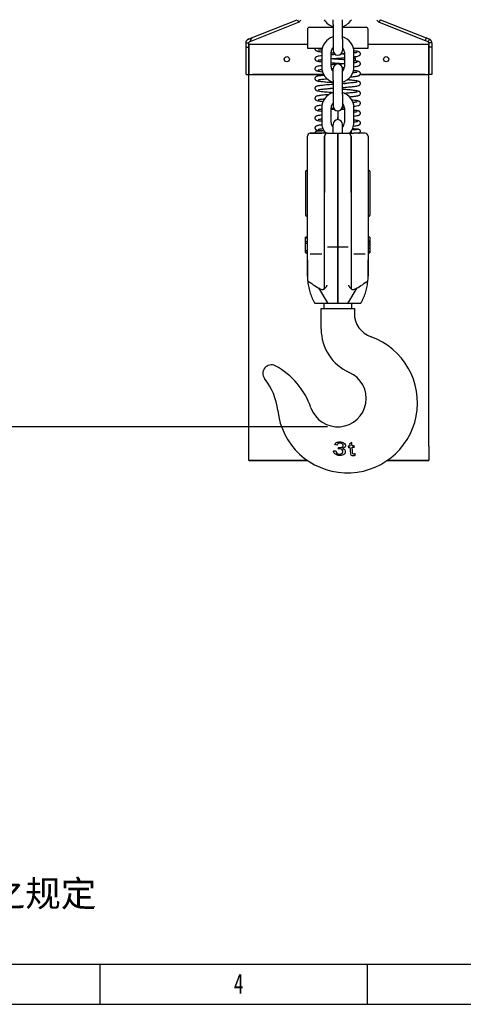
# Model space of a CAD drawing. Header units: millimetres. Extents: x -787 to 1725, y -537 to 1239.
# Tile 8 of 10: x 469 to 937, y -537 to 503. Entities that reach past the tile are written whole.
import ezdxf

# ---------------------------------------------------------------- set-up
doc = ezdxf.new("R2010")
doc.units = ezdxf.units.MM
doc.styles.add('样式 1', font='SimSun.ttf', dxfattribs={"width": 0.7, "height": 2.5})
doc.dimstyles.get("Standard").update_dxf_attribs({"dimtxt": 33, "dimasz": 11, "dimexe": 11, "dimexo": 11, "dimgap": 11, "dimtad": 0, "dimtih": 1, "dimtoh": 1, "dimdsep": 46, "dimtxsty": 'Standard', "dimcen": 0.09, "dimadec": 0, "dimazin": 0, "dimtfac": 1, "dimtofl": 0, "dimtmove": 0, "dimatfit": 3, "dimfxl": 0, "dimtolj": 1, "dimtzin": 0, "dimarcsym": 0})

# ---------------------------------------------------------------- blocks, each defined once
blk = doc.blocks.new('图框')
at = {"lineweight": -3}
for p, q in [((38.17, 38.17), (2229.15, 38.17)), ((1210, 38.17), (1210, 0)), ((1464.79, 38.17), (1464.79, 0)), ((0, 0), (2267.32, 0))]:
    blk.add_line(p, q, dxfattribs=at)
at = {"lineweight": -3, "insert": (360.38, 118.02), "char_height": 24.838, "width": 962.7379, "attachment_point": 1}
blk.add_mtext('{\\fSimSun|b0|i0|c134|p2;1.制造、安装、检验使用等应符合JB/T 5317-2016之规定}', dxfattribs=at)
at = {"lineweight": -3, "insert": (1337.69, 29.16), "char_height": 19.0852, "width": 9.3249, "attachment_point": 1, "style": '样式 1'}
blk.add_mtext('{\\fSimSun|b0|i0|c134|p2;4}', dxfattribs=at)
blk = doc.blocks.new('*D3')
at = {"color": 0, "lineweight": -2}
for p, q in [((83.6, 751.9), (434.5, 751.9)), ((423.5, 740.9), (423.5, 439.8)), ((423.5, 83.8), (423.5, 384.8)), ((793.5, 72.8), (412.5, 72.8))]:
    blk.add_line(p, q, dxfattribs=at)
at = {"color": 0, "lineweight": 18}
for points in [[(421.7, 740.9), (425.4, 740.9), (423.5, 751.9)], [(421.7, 83.8), (425.4, 83.8), (423.5, 72.8)]]:
    blk.add_solid(points, dxfattribs=at)
at = {"layer": 'Defpoints', "color": 0, "lineweight": 18}
for p in [(72.6, 751.9), (423.5, 72.8), (804.5, 72.8)]:
    blk.add_point(p, dxfattribs=at)
at = {"color": 0, "lineweight": 18, "insert": (423.5, 412.3), "char_height": 33, "attachment_point": 5}
blk.add_mtext('\\A1;680', dxfattribs=at)

msp = doc.modelspace()

# ---------------------------------------------------------------- linework, layer by layer
for p, q in [((711.965, 479.689), (762.943, 500.187)), ((713.569, 483.567), (761.558, 502.858)), ((762.043, 502.858), (762.943, 500.187)), ((763.159, 500.273), (762.943, 500.187)), ((799.516, 497.858), (799.516, 502.858)), ((809.516, 497.858), (809.516, 502.858)), ((848.228, 500.246), (848.174, 500.268)), ((849.278, 502.858), (848.228, 500.246)), ((848.228, 500.246), (896.645, 480.783)), ((849.774, 502.858), (897.764, 483.567)), ((772.516, 492.858), (772.516, 472.858)), ((774.516, 494.858), (799.518, 494.858)), ((799.516, 497.858), (799.516, 482.458)), ((809.516, 482.458), (809.516, 497.858)), ((809.517, 494.858), (834.516, 494.858)), ((836.516, 472.858), (836.516, 492.858)), ((799.516, 482.458), (799.516, 470.458)), ((809.516, 482.458), (809.516, 470.458)), ((897.764, 483.567), (896.645, 480.783)), ((901.158, 482.202), (900.039, 479.419)), ((707.666, 473.918), (707.666, 478.491)), ((707.666, 478.491), (710.666, 478.491)), ((707.666, 473.918), (710.666, 473.918)), ((707.666, 445.108), (707.666, 473.918)), ((710.666, 477.108), (710.666, 478.491)), ((710.666, 477.108), (710.666, 445.108)), ((710.666, 477.108), (714.666, 477.108)), ((710.666, 445.108), (710.666, 477.108)), ((714.666, 477.108), (772.517, 477.108)), ((772.516, 472.858), (788.097, 472.858)), ((787.516, 468.458), (787.516, 453.058)), ((797.516, 453.058), (797.516, 468.458)), ((799.073, 472.858), (799.517, 472.858)), ((809.519, 472.858), (809.962, 472.858)), ((811.516, 468.458), (811.516, 453.058)), ((820.938, 472.858), (836.516, 472.858)), ((821.516, 453.058), (821.516, 468.458)), ((836.515, 477.108), (896.666, 477.108)), ((896.666, 477.108), (900.666, 477.108)), ((900.666, 478.491), (900.666, 477.108)), ((903.666, 478.491), (900.666, 478.491)), ((900.666, 445.108), (900.666, 477.108)), ((900.666, 477.108), (900.666, 445.108)), ((903.666, 473.918), (900.666, 473.918)), ((903.666, 478.491), (903.666, 473.918)), ((903.666, 473.918), (903.666, 445.108)), ((799.516, 439.058), (799.516, 451.058)), ((809.516, 439.058), (809.516, 451.058)), ((707.666, 445.108), (710.666, 445.108)), ((710.666, 445.108), (789.492, 445.108)), ((710.666, 52.108), (710.666, 445.108)), ((789.491, 445.108), (714.666, 445.108)), ((799.516, 439.058), (799.516, 423.658)), ((809.516, 423.658), (809.516, 439.058)), ((896.666, 445.108), (828.226, 445.108)), ((828.226, 445.108), (900.666, 445.108)), ((903.666, 445.108), (900.666, 445.108)), ((900.666, 52.108), (900.666, 445.108)), ((799.516, 423.658), (799.516, 411.658)), ((809.516, 423.658), (809.516, 411.658)), ((787.516, 409.658), (787.516, 394.258)), ((797.516, 394.258), (797.516, 409.658)), ((801.266, 407.858), (797.516, 407.858)), ((804.516, 406.658), (804.516, 399.409)), ((804.516, 406.658), (804.516, 399.409)), ((811.516, 407.858), (807.766, 407.858)), ((811.516, 409.658), (811.516, 394.258)), ((821.516, 394.258), (821.516, 409.658)), ((804.516, 399.409), (804.516, 397.258)), ((804.516, 397.258), (804.516, 399.409)), ((799.516, 382.859), (799.516, 392.258)), ((809.516, 382.895), (809.516, 392.258)), ((772.516, 315.876), (772.516, 379.858)), ((772.516, 315.876), (772.516, 379.858)), ((787.516, 382.858), (775.516, 382.858)), ((775.516, 382.858), (787.516, 382.858)), ((793.516, 382.858), (787.516, 382.858)), ((790.516, 382.858), (790.516, 384.614)), ((790.516, 379.858), (790.516, 320.152)), ((790.516, 320.152), (790.516, 379.858)), ((793.516, 382.858), (804.516, 382.858)), ((793.516, 382.858), (804.516, 382.858)), ((804.516, 382.858), (815.516, 382.858)), ((804.516, 382.858), (804.516, 379.858)), ((804.516, 379.858), (804.516, 382.858)), ((804.516, 382.858), (815.516, 382.858)), ((804.516, 379.858), (804.516, 320.152)), ((804.516, 320.152), (804.516, 379.858)), ((815.516, 382.858), (821.516, 382.858)), ((818.516, 384.614), (818.516, 382.858)), ((818.516, 320.152), (818.516, 379.858)), ((818.516, 379.858), (818.516, 320.152)), ((833.516, 382.858), (821.516, 382.858)), ((833.516, 382.858), (821.516, 382.858)), ((836.516, 379.858), (836.516, 315.876)), ((836.516, 379.858), (836.516, 315.876)), ((770.516, 342.358), (770.516, 319.358)), ((838.516, 342.358), (838.516, 296.358)), ((770.516, 319.358), (770.516, 296.358)), ((772.516, 274.589), (772.516, 315.876)), ((790.516, 273.276), (790.516, 320.152)), ((804.516, 320.152), (804.516, 271.238)), ((804.516, 271.238), (804.516, 320.152)), ((818.516, 320.152), (818.516, 273.276)), ((836.516, 315.876), (836.516, 274.589)), ((772.516, 272.924), (770.516, 272.924)), ((770.516, 272.498), (772.516, 272.498)), ((772.516, 257.488), (772.516, 274.589)), ((790.516, 264.182), (790.516, 273.276)), ((804.516, 271.238), (804.516, 265.554)), ((804.516, 265.554), (804.516, 271.238)), ((818.516, 273.276), (818.516, 264.182)), ((836.516, 274.589), (836.516, 257.488)), ((838.516, 272.924), (836.516, 272.924)), ((770.516, 268.45), (772.516, 268.45)), ((770.516, 266.919), (772.516, 266.919)), ((790.516, 255.11), (790.516, 264.182)), ((793.516, 262.926), (804.516, 262.926)), ((804.516, 265.554), (804.516, 253.524)), ((804.516, 253.524), (804.516, 265.554)), ((804.516, 262.926), (815.516, 262.926)), ((818.516, 264.182), (818.516, 255.11)), ((838.516, 268.777), (836.516, 268.777)), ((838.516, 268.425), (836.516, 268.425)), ((838.516, 266.788), (836.516, 266.788)), ((838.516, 266.158), (836.516, 266.158)), ((838.516, 264.43), (836.516, 264.43)), ((838.516, 261.344), (836.516, 261.344)), ((838.516, 261.082), (836.516, 261.082)), ((770.516, 259.064), (772.516, 259.064)), ((770.516, 258.68), (772.516, 258.68)), ((770.516, 258.614), (772.516, 258.614)), ((770.516, 256.879), (772.516, 256.879)), ((770.516, 256.707), (772.516, 256.707)), ((770.516, 256.576), (772.516, 256.576)), ((772.516, 249.16), (772.516, 257.488)), ((775.516, 255.318), (787.516, 255.318)), ((790.516, 226.19), (790.516, 255.11)), ((790.516, 220.531), (790.516, 255.105)), ((804.516, 253.524), (804.516, 203.713)), ((804.516, 203.713), (804.516, 253.524)), ((818.516, 255.11), (818.516, 226.19)), ((818.516, 255.105), (818.516, 220.517)), ((821.516, 255.318), (833.516, 255.318)), ((838.516, 257.828), (836.516, 257.828)), ((836.516, 257.488), (836.516, 249.16)), ((836.516, 256.576), (838.516, 256.576)), ((772.516, 249.16), (772.516, 231.705)), ((772.516, 231.705), (772.516, 249.16)), ((790.516, 228.37), (790.516, 249.16)), ((818.516, 249.16), (818.516, 228.37)), ((836.516, 231.705), (836.516, 249.16)), ((836.516, 249.16), (836.516, 231.705)), ((784.066, 219.535), (793.949, 202.858)), ((815.084, 202.858), (824.966, 219.535)), ((780.516, 202.858), (780.34, 203.156)), ((780.516, 202.858), (780.34, 203.156)), ((786.548, 202.858), (780.516, 202.858)), ((787.28, 202.858), (786.548, 202.858)), ((787.016, 197.758), (822.016, 197.758)), ((787.016, 175.859), (787.016, 197.758)), ((804.516, 202.858), (787.28, 202.858)), ((789.666, 202.858), (789.666, 197.758)), ((804.516, 203.713), (804.516, 202.858)), ((804.516, 202.858), (804.516, 203.713)), ((821.752, 202.858), (804.516, 202.858)), ((819.366, 197.758), (819.366, 202.858)), ((822.485, 202.858), (821.752, 202.858)), ((822.016, 197.758), (822.016, 192.686)), ((828.516, 202.858), (822.485, 202.858)), ((828.693, 203.156), (828.516, 202.858)), ((828.693, 203.156), (828.516, 202.858)), ((710.666, 37.108), (710.666, 52.108)), ((900.666, 52.108), (900.666, 37.108)), ((710.666, 37.108), (772.701, 37.108)), ((772.701, 37.108), (710.666, 37.108)), ((856.628, 37.108), (900.666, 37.108)), ((900.666, 37.108), (856.628, 37.108))]:
    msp.add_line(p, q)
for centre in [(750.666, 461.108), (855.666, 461.108)]:
    msp.add_circle(centre, 2.75)
for centre, radius, start, end in [((761.666, 503.984), 4, 291.904816, 343.64332), ((804.516, 511.858), 17, 211.966876, 252.897188), ((804.516, 511.858), 17, 287.102812, 328.033124), ((849.666, 503.979), 4, 196.277024, 248.100255), ((774.516, 492.858), 2, 90, 180), ((834.516, 492.858), 2, 0, 90), ((804.516, 468.458), 17, 107.102812, 180), ((804.516, 468.458), 17, 360, 72.897188), ((804.516, 468.458), 7, 135.582184, 180), ((804.516, 470.458), 5, 180, 270), ((804.516, 470.458), 5, 270, 0), ((804.516, 468.458), 7, 360, 44.417816), ((820.666, 461.108), 2.75, 319.623743, 70.273124), ((804.516, 453.058), 17, 180, 252.897188), ((804.516, 453.058), 7, 180, 224.417816), ((804.516, 451.058), 5, 90, 180), ((804.516, 451.058), 5, 0, 90), ((804.516, 453.058), 7, 315.582184, 0), ((804.516, 453.058), 17, 287.102812, 0), ((804.516, 409.658), 17, 107.102812, 180), ((804.516, 409.658), 17, 360, 72.897188), ((804.516, 409.658), 7, 135.582184, 180), ((804.516, 411.658), 5, 180, 270), ((804.516, 411.658), 5, 270, 0), ((804.516, 409.658), 7, 360, 44.417816), ((804.516, 392.258), 5, 90, 180), ((804.516, 392.258), 5, 0, 90), ((804.516, 394.258), 17, 180, 222.727498), ((804.516, 394.258), 7, 180, 224.417816), ((804.516, 394.258), 7, 316.473747, 0), ((804.516, 394.258), 17, 317.542499, 0), ((775.516, 379.858), 3, 90, 180), ((793.516, 379.858), 3, 90, 180), ((815.516, 379.858), 3, 0, 90), ((833.516, 379.858), 3, 0, 90), ((771.516, 342.358), 1, 90, 180), ((771.516, 344.358), 1, 270, 0), ((837.516, 344.358), 1, 180, 270), ((837.516, 342.358), 1, 0, 90), ((771.516, 296.358), 1, 180, 270), ((771.516, 294.358), 1, 0, 90), ((837.516, 294.358), 1, 90, 180), ((837.516, 296.358), 1, 270, 0), ((848.516, 192.686), 26.5, 180, 250.316614), ((814.666, 98.059), 74, 186.366375, 70.316614), ((837.016, 175.859), 50, 180, 246.030518), ((734.311, 129.267), 8.894, 61.737039, 217.951002), ((700.685, 66.719), 79.908, 19.141615, 61.737039), ((804.516, 102.758), 30, 199.141615, 66.030518), ((674.201, 82.387), 67.336, 6.366375, 37.951002)]:
    msp.add_arc(centre, radius, start, end)
for centre, major_axis, ratio, start_param, end_param in [((775.516, 222.675), (2.716, -3.342), 0.38104272, 2.75941544, 3.12882068), ((774.805, 268.656), (-30.219, 50.995), 0.47235962, 2.26218466, 2.57894052), ((787.516, 220.516), (0, 4.816), 0.62294708, 4.28092579, 4.71548064), ((821.516, 220.516), (0, 4.816), 0.62294708, 1.57062139, 2.00225944), ((834.228, 268.656), (-30.219, -50.995), 0.47235962, 0.56265214, 0.879408), ((833.516, 222.675), (2.716, 3.342), 0.38104272, 0.01277197, 0.38217721)]:
    msp.add_ellipse(centre, major_axis=major_axis, ratio=ratio, start_param=start_param, end_param=end_param)
for points, knots in [([(707.666, 478.491), (707.666, 478.593), (707.67, 478.695), (707.682, 478.848), (707.687, 478.898), (707.698, 479), (707.705, 479.051), (707.745, 479.305), (707.791, 479.505), (707.87, 479.752), (707.887, 479.801), (707.922, 479.899), (707.941, 479.948), (708, 480.093), (708.043, 480.188), (708.113, 480.329), (708.138, 480.376), (708.189, 480.468), (708.215, 480.514), (708.297, 480.65), (708.356, 480.738), (708.418, 480.824)], [0, 0, 0, 0, 0.125, 0.125, 0.1875, 0.1875, 0.25, 0.25, 0.5, 0.5, 0.5625, 0.5625, 0.625, 0.625, 0.75, 0.75, 0.8125, 0.8125, 0.875, 0.875, 1, 1, 1, 1]), ([(710.174, 482.202), (710.088, 482.168), (710.004, 482.13), (709.878, 482.069), (709.837, 482.048), (709.755, 482.005), (709.632, 481.937), (709.514, 481.863), (709.397, 481.785), (709.359, 481.758), (709.283, 481.703), (709.245, 481.675), (709.059, 481.53), (708.918, 481.403), (708.753, 481.232), (708.72, 481.197), (708.656, 481.125), (708.562, 481.017), (708.474, 480.903), (708.418, 480.824)], [0, 0, 0, 0, 0.125, 0.125, 0.1875, 0.1875, 0.25, 0.375, 0.375, 0.4375, 0.4375, 0.5, 0.5, 0.75, 0.75, 0.8125, 0.8125, 0.875, 1, 1, 1, 1]), ([(710.174, 482.202), (710.245, 482.23), (710.315, 482.259), (710.455, 482.315), (710.666, 482.4), (710.878, 482.485), (711.301, 482.655), (711.583, 482.768), (712.432, 483.11), (712.999, 483.338), (713.569, 483.567)], [0, 0, 0, 0, 0.0625, 0.0625, 0.125, 0.25, 0.25, 0.5, 0.5, 1, 1, 1, 1]), ([(710.666, 478.491), (710.666, 478.514), (710.667, 478.538), (710.67, 478.585), (710.673, 478.609), (710.683, 478.68), (710.693, 478.728), (710.723, 478.825), (710.741, 478.875), (710.777, 478.949), (710.791, 478.974), (710.82, 479.024), (710.836, 479.049), (710.854, 479.074)], [0, 0, 0, 0, 0.125, 0.125, 0.25, 0.25, 0.5, 0.5, 0.75, 0.75, 0.875, 0.875, 1, 1, 1, 1]), ([(711.293, 479.418), (711.254, 479.403), (711.215, 479.384), (711.158, 479.352), (711.139, 479.341), (711.101, 479.316), (711.083, 479.303), (711.027, 479.261), (710.991, 479.23), (710.938, 479.176), (710.921, 479.157), (710.887, 479.118), (710.87, 479.096), (710.854, 479.074)], [0, 0, 0, 0, 0.25, 0.25, 0.375, 0.375, 0.5, 0.5, 0.75, 0.75, 0.875, 0.875, 1, 1, 1, 1]), ([(711.965, 479.689), (711.85, 479.642), (711.736, 479.597), (711.568, 479.529), (711.513, 479.507), (711.43, 479.474), (711.403, 479.462), (711.348, 479.44), (711.321, 479.429), (711.293, 479.418)], [0, 0, 0, 0, 0.5, 0.5, 0.75, 0.75, 0.875, 0.875, 1, 1, 1, 1]), ([(713.569, 483.567), (713.483, 483.414), (713.399, 483.26), (713.237, 482.95), (713.158, 482.793), (712.929, 482.32), (712.785, 482), (712.585, 481.514), (712.52, 481.351), (712.396, 481.023), (712.337, 480.858), (712.223, 480.527), (712.168, 480.36), (712.063, 480.026), (712.013, 479.857), (711.965, 479.689)], [0, 0, 0, 0, 0.125, 0.125, 0.25, 0.25, 0.5, 0.5, 0.625, 0.625, 0.75, 0.75, 0.875, 0.875, 1, 1, 1, 1]), ([(900.039, 479.419), (899.758, 479.532), (899.477, 479.645), (898.913, 479.871), (898.63, 479.985), (897.782, 480.326), (897.214, 480.554), (896.645, 480.783)], [0, 0, 0, 0, 0.25, 0.25, 0.5, 0.5, 1, 1, 1, 1]), ([(901.158, 482.202), (900.877, 482.315), (900.596, 482.428), (900.032, 482.655), (899.749, 482.768), (898.901, 483.11), (898.333, 483.338), (897.764, 483.567)], [0, 0, 0, 0, 0.25, 0.25, 0.5, 0.5, 1, 1, 1, 1]), ([(900.666, 478.491), (900.666, 478.532), (900.664, 478.575), (900.652, 478.666), (900.642, 478.714), (900.615, 478.811), (900.597, 478.86), (900.569, 478.921), (900.563, 478.933), (900.551, 478.957), (900.545, 478.969), (900.525, 479.004), (900.51, 479.027), (900.465, 479.095), (900.431, 479.137), (900.358, 479.214), (900.32, 479.249), (900.26, 479.296), (900.239, 479.31), (900.199, 479.337), (900.178, 479.35), (900.117, 479.384), (900.077, 479.403), (900.039, 479.419)], [0, 0, 0, 0, 0.125, 0.125, 0.25, 0.25, 0.375, 0.375, 0.40625, 0.40625, 0.4375, 0.4375, 0.5, 0.5, 0.625, 0.625, 0.75, 0.75, 0.8125, 0.8125, 0.875, 0.875, 1, 1, 1, 1]), ([(903.666, 478.491), (903.666, 478.587), (903.663, 478.683), (903.649, 478.877), (903.638, 478.973), (903.596, 479.263), (903.553, 479.455), (903.481, 479.694), (903.466, 479.742), (903.441, 479.813), (903.433, 479.837), (903.416, 479.884), (903.372, 480.002), (903.322, 480.117), (903.194, 480.387), (903.095, 480.561), (902.926, 480.811), (902.867, 480.892), (902.773, 481.011), (902.741, 481.05), (902.675, 481.127), (902.642, 481.164), (902.472, 481.349), (902.326, 481.484), (902.095, 481.671), (902.016, 481.73), (901.893, 481.814), (901.852, 481.841), (901.768, 481.894), (901.726, 481.92), (901.598, 481.995), (901.511, 482.041), (901.336, 482.127), (901.247, 482.166), (901.158, 482.202)], [0, 0, 0, 0, 0.0625, 0.0625, 0.125, 0.125, 0.25, 0.25, 0.28125, 0.28125, 0.296875, 0.296875, 0.3125, 0.375, 0.375, 0.5, 0.5, 0.5625, 0.5625, 0.59375, 0.59375, 0.625, 0.625, 0.75, 0.75, 0.8125, 0.8125, 0.84375, 0.84375, 0.875, 0.875, 0.9375, 0.9375, 1, 1, 1, 1]), ([(780.579, 472.862), (780.57, 472.842), (780.467, 472.587), (780.361, 472.032), (780.504, 471.304), (780.782, 470.785), (781.219, 470.363), (781.946, 469.957), (782.944, 469.599), (784.093, 469.336), (785.553, 469.1), (786.733, 468.947), (787.51, 468.856)], [0, 0, 0, 0, 0.00543058, 0.06609318, 0.11246458, 0.17769929, 0.29842129, 0.42747432, 0.54198894, 0.6874892, 0.80855435, 1, 1, 1, 1]), ([(784.037, 470.838), (784.055, 470.821), (784.166, 470.817), (784.577, 470.871), (785.331, 470.965), (786.43, 471.094), (787.377, 471.197), (787.889, 471.25)], [0, 0, 0, 0, 0.13150577, 0.32494258, 0.53964756, 0.77254863, 1, 1, 1, 1]), ([(798.811, 472.203), (798.888, 472.21), (799.117, 472.227), (799.347, 472.245), (799.499, 472.257)], [0, 0, 0, 0, 0.34032494, 1, 1, 1, 1]), ([(821.596, 463.678), (821.702, 463.691), (822.39, 463.775), (823.999, 463.992), (825.807, 464.326), (826.964, 464.67), (827.717, 465.197), (828.072, 465.642), (828.308, 466.086), (828.448, 466.816), (828.292, 467.614), (827.73, 468.476), (826.997, 468.881), (825.863, 469.273), (824.107, 469.598), (822.41, 469.832), (821.569, 469.934), (821.318, 469.963)], [0, 0, 0, 0, 0.01438389, 0.09376726, 0.23781939, 0.36110453, 0.41476846, 0.44019004, 0.46560948, 0.49603884, 0.52383362, 0.55987516, 0.63487338, 0.74536658, 0.88577009, 0.96682786, 1, 1, 1, 1]), ([(824.974, 468.199), (824.968, 468.204), (824.915, 468.208), (824.434, 468.096), (823.257, 467.894), (822.005, 467.734), (821.516, 467.676)], [0, 0, 0, 0, 0.07247402, 0.27648898, 0.74207097, 1, 1, 1, 1]), ([(787.492, 464.744), (787.035, 464.69), (785.555, 464.506), (783.647, 464.21), (782.216, 463.837), (781.402, 463.47), (780.833, 462.903), (780.515, 462.34), (780.367, 461.665), (780.462, 460.986), (780.748, 460.353), (781.23, 459.846), (781.702, 459.566), (782.075, 459.402), (782.724, 459.187), (783.825, 458.94), (785.398, 458.683), (786.768, 458.506), (787.479, 458.423), (787.516, 458.418)], [0, 0, 0, 0, 0.05998001, 0.20406959, 0.32362309, 0.40858997, 0.4425627, 0.46547109, 0.49423454, 0.52307674, 0.54853909, 0.59137357, 0.62508069, 0.65941165, 0.72230299, 0.80468576, 0.90636061, 0.99522321, 1, 1, 1, 1]), ([(783.763, 460.152), (783.764, 460.15), (783.779, 460.138), (783.935, 460.174), (784.672, 460.334), (785.917, 460.53), (787.136, 460.682), (787.48, 460.723)], [0, 0, 0, 0, 0.02574469, 0.18911309, 0.38380776, 0.83588211, 1, 1, 1, 1]), ([(797.492, 461.654), (797.65, 461.666), (798.901, 461.766), (801.368, 461.957), (804.946, 462.227), (808.381, 462.487), (810.55, 462.656), (811.52, 462.733)], [0, 0, 0, 0, 0.0350012, 0.27719935, 0.53091295, 0.78570703, 1, 1, 1, 1]), ([(802.315, 466.039), (802.143, 466.026), (800.819, 465.925), (799.202, 465.801), (797.792, 465.69), (797.495, 465.667)], [0, 0, 0, 0, 0.10516055, 0.81011793, 1, 1, 1, 1]), ([(811.524, 460.428), (811.514, 460.428), (810.54, 460.506), (808.497, 460.665), (805.275, 460.909), (801.851, 461.167), (799.243, 461.367), (797.799, 461.48), (797.501, 461.504)], [0, 0, 0, 0, 0.00227321, 0.21526278, 0.44154273, 0.68100141, 0.93352333, 1, 1, 1, 1]), ([(797.677, 467.924), (798.384, 467.868), (799.311, 467.796), (800.25, 467.723), (800.462, 467.707)], [0, 0, 0, 0, 0.77457381, 1, 1, 1, 1]), ([(811.519, 466.744), (810.687, 466.678), (809.286, 466.568), (807.852, 466.458), (807.285, 466.415)], [0, 0, 0, 0, 0.60665052, 1, 1, 1, 1]), ([(808.249, 467.116), (808.561, 467.092), (809.677, 467.006), (810.773, 466.92), (811.547, 466.858)], [0, 0, 0, 0, 0.27902321, 1, 1, 1, 1]), ([(821.552, 453.222), (822.479, 453.333), (824.077, 453.547), (825.721, 453.86), (826.838, 454.162), (827.676, 454.719), (828.07, 455.186), (828.426, 455.853), (828.379, 457.006), (827.935, 457.748), (827.231, 458.357), (826.188, 458.74), (825.285, 458.943), (823.86, 459.202), (822.525, 459.381), (821.583, 459.493), (821.534, 459.499)], [0, 0, 0, 0, 0.12833415, 0.24588935, 0.35198638, 0.41124204, 0.442898, 0.47973319, 0.52657902, 0.56591376, 0.63553443, 0.71658082, 0.79017553, 0.86776528, 0.99316165, 1, 1, 1, 1]), ([(825.004, 457.788), (824.978, 457.813), (824.481, 457.667), (823.189, 457.455), (822.074, 457.308), (821.617, 457.252)], [0, 0, 0, 0, 0.33817706, 0.74896184, 1, 1, 1, 1]), ([(787.468, 454.296), (787.343, 454.282), (786.176, 454.144), (784.369, 453.895), (782.487, 453.495), (781.335, 452.996), (780.651, 452.252), (780.38, 451.393), (780.444, 450.416), (780.927, 449.644), (781.941, 448.936), (782.915, 448.694), (784.955, 448.276), (786.937, 448.029), (788.178, 447.892), (788.304, 447.879)], [0, 0, 0, 0, 0.01601637, 0.15250913, 0.27518775, 0.38980406, 0.44484482, 0.4729764, 0.50119266, 0.55774548, 0.6124782, 0.72336882, 0.84711858, 0.98472848, 1, 1, 1, 1]), ([(783.94, 449.804), (783.954, 449.787), (784.083, 449.749), (785.143, 449.983), (786.817, 450.203), (787.87, 450.324), (787.92, 450.33)], [0, 0, 0, 0, 0.13541359, 0.53201115, 0.97792428, 1, 1, 1, 1]), ([(802.437, 455.604), (801.424, 455.527), (799.757, 455.4), (798.132, 455.273), (797.498, 455.223)], [0, 0, 0, 0, 0.60459889, 1, 1, 1, 1]), ([(797.506, 457.495), (798.253, 457.435), (800.118, 457.289), (803.104, 457.062), (806.344, 456.817), (809.144, 456.603), (810.83, 456.471), (811.529, 456.415)], [0, 0, 0, 0, 0.16442115, 0.40371751, 0.63016379, 0.84385473, 1, 1, 1, 1]), ([(811.524, 456.301), (810.975, 456.257), (809.273, 456.122), (807.275, 455.97), (805.839, 455.861), (805.597, 455.843)], [0, 0, 0, 0, 0.28825169, 0.88037212, 1, 1, 1, 1]), ([(809.302, 452.115), (809.852, 452.157), (810.542, 452.211), (811.222, 452.265), (811.364, 452.276)], [0, 0, 0, 0, 0.79021182, 1, 1, 1, 1]), ([(817.706, 442.376), (818.468, 442.448), (820.001, 442.601), (822.028, 442.831), (823.707, 443.058), (825.077, 443.291), (826.082, 443.515), (826.802, 443.76), (827.216, 443.952), (827.731, 444.313), (828.148, 444.84), (828.369, 445.432), (828.437, 446.085), (828.245, 446.817), (827.779, 447.479), (827.354, 447.78), (826.529, 448.195), (825.339, 448.49), (823.657, 448.777), (822.252, 448.966), (821.262, 449.082), (820.891, 449.124)], [0, 0, 0, 0, 0.07148704, 0.15046829, 0.22507518, 0.29031187, 0.36265152, 0.41818988, 0.45681795, 0.482339, 0.51577275, 0.53532789, 0.55929416, 0.58719139, 0.61212499, 0.65609479, 0.70429791, 0.8190298, 0.88575606, 0.95880514, 1, 1, 1, 1]), ([(825.109, 447.375), (825.104, 447.381), (824.978, 447.337), (824.596, 447.257), (823.783, 447.104), (822.645, 446.933), (821.398, 446.775), (820.533, 446.677), (820.284, 446.649)], [0, 0, 0, 0, 0.09127794, 0.29546882, 0.46959029, 0.67433745, 0.9089097, 1, 1, 1, 1]), ([(790.143, 444.139), (789.54, 444.079), (788.185, 443.939), (786.063, 443.689), (784.149, 443.404), (782.794, 443.117), (782.032, 442.863), (781.554, 442.633), (781.016, 442.247), (780.478, 441.511), (780.341, 440.461), (780.624, 439.675), (780.971, 439.227), (781.208, 439.008), (781.424, 438.852), (781.854, 438.625), (782.638, 438.364), (783.861, 438.089), (785.554, 437.811), (787.679, 437.533), (790.338, 437.246), (793.387, 436.959), (796.48, 436.695), (798.563, 436.528), (799.529, 436.452)], [0, 0, 0, 0, 0.04466503, 0.10477023, 0.18443606, 0.25057213, 0.29837251, 0.32255948, 0.34617673, 0.37410413, 0.40415638, 0.42690352, 0.4416276, 0.4512003, 0.46737715, 0.50172258, 0.55056125, 0.61371694, 0.67039231, 0.73495301, 0.8058234, 0.87552282, 0.94307259, 1, 1, 1, 1]), ([(783.664, 439.213), (783.66, 439.204), (783.782, 439.242), (784.233, 439.349), (785.195, 439.528), (786.702, 439.744), (788.675, 439.975), (790.908, 440.2), (792.538, 440.349), (793.329, 440.418)], [0, 0, 0, 0, 0.07975981, 0.19446948, 0.34167286, 0.51142784, 0.68176422, 0.85182566, 1, 1, 1, 1]), ([(809.511, 431.242), (810.602, 431.327), (812.837, 431.504), (815.984, 431.769), (818.819, 432.033), (821.18, 432.285), (823.067, 432.524), (824.925, 432.815), (826.217, 433.11), (827.014, 433.412), (827.443, 433.653), (827.873, 434.014), (828.257, 434.611), (828.427, 435.264), (828.368, 436.08), (827.971, 436.841), (827.289, 437.419), (826.529, 437.733), (825.371, 438.037), (823.393, 438.387), (820.935, 438.689), (818.156, 438.97), (816.144, 439.154), (814.827, 439.267), (814.355, 439.307)], [0, 0, 0, 0, 0.05934867, 0.12361344, 0.18540363, 0.24255151, 0.29507609, 0.34298365, 0.42481336, 0.45875238, 0.48677961, 0.50820797, 0.52562337, 0.54158562, 0.55770346, 0.58125006, 0.61083639, 0.66062979, 0.71763187, 0.77718515, 0.87137507, 0.92088146, 0.9721606, 1, 1, 1, 1]), ([(799.502, 434.49), (798.795, 434.435), (796.918, 434.288), (794.023, 434.049), (790.998, 433.776), (788.385, 433.509), (786.202, 433.248), (784.325, 432.972), (782.913, 432.698), (781.881, 432.351), (781.242, 431.991), (780.799, 431.501), (780.542, 431.069), (780.368, 430.374), (780.455, 429.613), (780.912, 428.771), (781.39, 428.425), (782.126, 428.028), (783.813, 427.578), (786.28, 427.218), (788.87, 426.925), (791.176, 426.698), (793.772, 426.466), (796.561, 426.235), (798.516, 426.081), (799.499, 426.004)], [0, 0, 0, 0, 0.03481925, 0.093441, 0.15007236, 0.20470307, 0.25732208, 0.3079178, 0.36835615, 0.41572138, 0.4500959, 0.46786373, 0.4810615, 0.49897669, 0.51275373, 0.53124304, 0.55799456, 0.59331076, 0.67088585, 0.75755006, 0.80450857, 0.85308993, 0.90208109, 0.95146689, 1, 1, 1, 1]), ([(783.739, 428.816), (783.745, 428.81), (783.876, 428.846), (784.427, 428.966), (785.849, 429.204), (788.35, 429.513), (791.361, 429.808), (794.335, 430.067), (796.847, 430.272), (798.627, 430.412), (799.518, 430.481)], [0, 0, 0, 0, 0.05124822, 0.15859154, 0.30273079, 0.4783335, 0.67465265, 0.78073636, 0.89201334, 1, 1, 1, 1]), ([(799.488, 430.016), (799.012, 430.053), (798.015, 430.131), (797.041, 430.209), (796.536, 430.25)], [0, 0, 0, 0, 0.47330524, 1, 1, 1, 1]), ([(816.588, 421.382), (817.31, 421.448), (818.841, 421.592), (820.934, 421.812), (822.788, 422.04), (824.392, 422.279), (825.711, 422.536), (826.627, 422.796), (827.42, 423.128), (828.117, 423.853), (828.377, 424.557), (828.424, 425.274), (828.267, 425.858), (827.953, 426.355), (827.699, 426.623), (827.456, 426.816), (827.068, 427.04), (826.493, 427.265), (825.65, 427.499), (824.483, 427.737), (822.97, 427.976), (821.073, 428.217), (818.759, 428.466), (816.013, 428.723), (812.898, 428.986), (810.649, 429.164), (809.505, 429.253)], [0, 0, 0, 0, 0.04742784, 0.10441196, 0.15740611, 0.20640991, 0.26550587, 0.31745949, 0.3649007, 0.40107918, 0.41836361, 0.43175268, 0.45186174, 0.46522281, 0.47624444, 0.49493365, 0.52178162, 0.55674343, 0.59920086, 0.64590932, 0.69631842, 0.75041716, 0.80820428, 0.86968765, 0.93488643, 1, 1, 1, 1]), ([(825.096, 436.92), (825.096, 436.921), (825.087, 436.925), (824.982, 436.896), (824.676, 436.824), (824.078, 436.705), (823.08, 436.544), (821.554, 436.342), (819.378, 436.1), (816.47, 435.821), (813.099, 435.534), (810.659, 435.341), (809.517, 435.253)], [0, 0, 0, 0, 0.00781491, 0.05377759, 0.11677499, 0.19703963, 0.29474562, 0.41003128, 0.54299183, 0.69369122, 0.85958657, 1, 1, 1, 1]), ([(795.019, 423.687), (794.007, 423.602), (792.081, 423.436), (789.526, 423.191), (787.187, 422.936), (785.201, 422.673), (783.638, 422.406), (782.436, 422.109), (781.616, 421.828), (780.71, 421.101), (780.341, 420.009), (780.503, 419.033), (780.92, 418.345), (781.508, 417.877), (782.775, 417.347), (784.321, 417.059), (786.52, 416.743), (788.215, 416.552), (788.912, 416.479)], [0, 0, 0, 0, 0.07377852, 0.14532421, 0.21138827, 0.29091472, 0.36068205, 0.42063173, 0.49305269, 0.54894405, 0.58108524, 0.60245699, 0.62855153, 0.68585649, 0.73896145, 0.8360702, 0.93659551, 1, 1, 1, 1]), ([(783.781, 418.403), (783.79, 418.399), (783.891, 418.425), (784.272, 418.505), (785.163, 418.662), (786.45, 418.846), (788.238, 419.057), (789.767, 419.211), (790.632, 419.294), (790.699, 419.3)], [0, 0, 0, 0, 0.05898406, 0.23558153, 0.39089888, 0.576547, 0.77789709, 0.98292634, 1, 1, 1, 1]), ([(811.307, 425.099), (811.53, 425.082), (811.839, 425.057), (812.146, 425.032), (812.233, 425.025)], [0, 0, 0, 0, 0.71649223, 1, 1, 1, 1]), ([(824.85, 426.323), (824.85, 426.324), (824.828, 426.342), (824.663, 426.381), (823.855, 426.226), (822.366, 426.012), (820.486, 425.778), (818.01, 425.524), (814.956, 425.25), (812.966, 425.084), (811.788, 424.989), (811.548, 424.97)], [0, 0, 0, 0, 0.0013028, 0.08211342, 0.28668384, 0.38349891, 0.48456519, 0.70965144, 0.83412335, 0.96643739, 1, 1, 1, 1]), ([(821.371, 411.433), (821.953, 411.502), (823.578, 411.71), (825.533, 412.034), (827.049, 412.473), (827.991, 413.162), (828.361, 414.049), (828.435, 414.742), (828.276, 415.369), (827.927, 415.976), (827.472, 416.38), (826.736, 416.781), (825.738, 417.07), (824.26, 417.358), (822.112, 417.664), (820.302, 417.864), (819.157, 417.98)], [0, 0, 0, 0, 0.07030497, 0.20928761, 0.32724504, 0.42002247, 0.44131875, 0.46741284, 0.49270946, 0.51519491, 0.558145, 0.6099908, 0.69433734, 0.78686693, 0.8763943, 1, 1, 1, 1]), ([(787.903, 412.571), (787.691, 412.547), (786.52, 412.413), (784.62, 412.163), (782.701, 411.745), (781.658, 411.469), (780.752, 410.618), (780.429, 409.874), (780.381, 409.081), (780.611, 408.363), (781.005, 407.839), (781.674, 407.317), (782.644, 406.967), (783.702, 406.738), (785.049, 406.505), (786.395, 406.324), (787.293, 406.217), (787.483, 406.195)], [0, 0, 0, 0, 0.02698885, 0.15236552, 0.27809499, 0.40120112, 0.45964033, 0.48902331, 0.51884008, 0.54672383, 0.58696758, 0.62655753, 0.72866198, 0.79790836, 0.8796304, 0.97504804, 1, 1, 1, 1]), ([(783.744, 407.911), (783.745, 407.908), (783.776, 407.886), (784.38, 408.063), (785.805, 408.288), (787.024, 408.445), (787.518, 408.504), (787.524, 408.505)], [0, 0, 0, 0, 0.03255638, 0.36401954, 0.76209434, 0.99702689, 1, 1, 1, 1]), ([(809.312, 410.338), (809.88, 410.382), (810.577, 410.436), (811.265, 410.491), (811.396, 410.501)], [0, 0, 0, 0, 0.80859776, 1, 1, 1, 1]), ([(824.94, 415.919), (824.932, 415.927), (824.878, 415.943), (824.596, 415.888), (823.961, 415.78), (822.872, 415.617), (821.633, 415.461), (820.754, 415.361), (820.504, 415.334)], [0, 0, 0, 0, 0.08731499, 0.24230775, 0.42986115, 0.65041753, 0.90423505, 1, 1, 1, 1]), ([(821.546, 400.998), (821.689, 401.015), (822.617, 401.127), (824.109, 401.334), (825.588, 401.611), (826.483, 401.854), (827.033, 402.085), (827.387, 402.281), (827.846, 402.656), (828.298, 403.287), (828.486, 404.324), (828.165, 405.224), (827.708, 405.736), (827.418, 405.959), (827.205, 406.087), (826.828, 406.262), (826.233, 406.456), (825.287, 406.682), (823.864, 406.935), (822.504, 407.123), (821.646, 407.229), (821.542, 407.241)], [0, 0, 0, 0, 0.01946955, 0.12784893, 0.23020498, 0.313184, 0.35916688, 0.39121638, 0.41953563, 0.45598189, 0.50183511, 0.54441672, 0.5731496, 0.59174756, 0.62072953, 0.66454407, 0.72310685, 0.79629211, 0.88396622, 0.98600477, 1, 1, 1, 1]), ([(787.482, 402.078), (786.997, 402.022), (785.961, 401.894), (784.62, 401.699), (783.516, 401.503), (782.432, 401.23), (781.486, 400.807), (780.944, 400.391), (780.568, 399.79), (780.351, 399.031), (780.485, 398.135), (780.945, 397.448), (781.419, 397.063), (782.125, 396.705), (783.072, 396.434), (784.506, 396.146), (786.005, 395.928), (787.031, 395.801), (787.446, 395.753)], [0, 0, 0, 0, 0.06548054, 0.14785102, 0.22262189, 0.28693493, 0.36048632, 0.43725007, 0.46708327, 0.49136202, 0.53298523, 0.57053423, 0.61656267, 0.6737966, 0.76543896, 0.85675313, 0.94444195, 1, 1, 1, 1]), ([(783.727, 397.471), (783.726, 397.467), (783.747, 397.465), (783.921, 397.508), (784.361, 397.602), (785.158, 397.744), (786.228, 397.9), (787.093, 398.01), (787.476, 398.056)], [0, 0, 0, 0, 0.04552875, 0.18725531, 0.36394535, 0.57607862, 0.82394661, 1, 1, 1, 1]), ([(820.937, 390.481), (821.95, 390.594), (823.603, 390.802), (825.576, 391.165), (826.798, 391.52), (827.472, 391.906), (827.793, 392.169), (828.154, 392.645), (828.434, 393.316), (828.372, 394.337), (827.914, 395.129), (827.164, 395.706), (826.081, 396.079), (824.764, 396.354), (823.273, 396.592), (822.102, 396.745), (821.531, 396.815)], [0, 0, 0, 0, 0.13025963, 0.2354464, 0.34003508, 0.41370583, 0.4447127, 0.46297577, 0.49097108, 0.52922885, 0.56970166, 0.64889395, 0.75313591, 0.836554, 0.9251109, 1, 1, 1, 1]), ([(824.915, 405.505), (824.9, 405.53), (824.739, 405.504), (824.019, 405.371), (822.944, 405.203), (821.898, 405.068), (821.605, 405.032)], [0, 0, 0, 0, 0.20403281, 0.42353922, 0.84768875, 1, 1, 1, 1]), ([(787.911, 391.677), (787.832, 391.668), (787.044, 391.576), (785.675, 391.399), (784.055, 391.133), (782.771, 390.841), (781.884, 390.558), (781.289, 390.222), (780.842, 389.833), (780.496, 389.161), (780.379, 388.575), (780.445, 387.953), (780.594, 387.584), (780.735, 387.328), (780.993, 386.973), (781.257, 386.785), (781.768, 386.507), (782.407, 386.276), (783.346, 386.025), (784.67, 385.762), (786.139, 385.535), (787.198, 385.396), (787.596, 385.347)], [0, 0, 0, 0, 0.00959085, 0.09631912, 0.18018788, 0.26125513, 0.33946174, 0.40396606, 0.44777391, 0.47491422, 0.4951906, 0.52366921, 0.54129889, 0.55159358, 0.56545328, 0.62385952, 0.66883536, 0.72421054, 0.78986842, 0.86568108, 0.95152114, 1, 1, 1, 1]), ([(790.069, 385.452), (789.571, 385.433), (788.053, 385.371), (785.77, 385.264), (783.677, 385.128), (782.474, 385.01), (781.77, 384.817), (781.408, 384.654), (781.052, 384.385), (780.713, 384.005), (780.449, 383.471), (780.422, 383.057), (780.439, 382.857)], [0, 0, 0, 0, 0.09538664, 0.3013375, 0.52029655, 0.74700537, 0.82533685, 0.88509726, 0.90959038, 0.93356922, 0.9695609, 1, 1, 1, 1]), ([(783.979, 387.172), (783.989, 387.16), (784.056, 387.131), (784.396, 387.182), (785.3, 387.327), (786.814, 387.54), (788.195, 387.7), (788.974, 387.783), (788.975, 387.783)], [0, 0, 0, 0, 0.06624684, 0.25294905, 0.4728893, 0.72640701, 0.99961432, 1, 1, 1, 1]), ([(825.472, 386.74), (825.472, 386.741), (825.46, 386.756), (825.272, 386.74), (824.545, 386.675), (823.24, 386.587), (821.533, 386.499), (820.005, 386.433), (819.468, 386.411)], [0, 0, 0, 0, 0.01003479, 0.17017093, 0.34345218, 0.51617967, 0.83857063, 1, 1, 1, 1]), ([(826.37, 382.857), (826.371, 382.857), (826.606, 382.882), (826.823, 382.953), (827.199, 383.066), (827.627, 383.334), (828.006, 383.693), (828.326, 384.266), (828.445, 384.967), (828.322, 385.586), (828.109, 386.008), (827.837, 386.372), (827.275, 386.821), (826.432, 387.046), (825.659, 387.13), (824.737, 387.209), (823.857, 387.267), (822.921, 387.321), (821.714, 387.383), (820.676, 387.43), (820.034, 387.457)], [0, 0, 0, 0, 0.00059151, 0.08212992, 0.13557732, 0.15548413, 0.18002104, 0.21031109, 0.24202936, 0.27369658, 0.2906251, 0.30835872, 0.34765568, 0.45733371, 0.58007552, 0.67056472, 0.74682314, 0.80961426, 0.88941479, 1, 1, 1, 1]), ([(825.072, 395.135), (825.069, 395.139), (825.025, 395.137), (824.77, 395.078), (824.042, 394.931), (822.915, 394.752), (821.981, 394.631), (821.547, 394.578)], [0, 0, 0, 0, 0.06225593, 0.25666221, 0.49956592, 0.78432731, 1, 1, 1, 1]), ([(770.516, 272.363), (770.516, 272.735), (770.516, 272.924), (770.516, 272.924), (770.516, 272.924), (770.516, 272.924)], [0, 0, 0, 0, 0.99937194, 0.99937194, 1, 1, 1, 1]), ([(838.516, 272.924), (838.516, 272.924), (838.516, 272.924), (838.516, 272.924), (838.516, 272.563), (838.516, 271.114), (838.516, 270.091), (838.516, 268.777)], [0, 0, 0, 0, 0.00031814, 0.00031814, 0.50015907, 0.50015907, 1, 1, 1, 1]), ([(770.516, 259.064), (770.516, 259.224), (770.516, 259.584), (770.516, 262.403), (770.516, 264.661), (770.516, 266.919)], [0, 0, 0, 0, 0.19893514, 0.19893514, 1, 1, 1, 1]), ([(838.516, 266.788), (838.516, 266.354), (838.516, 266.133), (838.516, 266.133), (838.516, 266.133), (838.516, 266.133)], [0, 0, 0, 0, 0.99961687, 0.99961687, 1, 1, 1, 1]), ([(838.516, 264.503), (838.516, 264.602), (838.516, 264.651), (838.516, 264.651), (838.516, 264.357), (838.516, 263.186), (838.516, 262.442), (838.516, 261.543)], [0, 0, 0, 0, 0.14386496, 0.14386496, 0.57208618, 0.57208618, 1, 1, 1, 1]), ([(838.516, 257.828), (838.516, 256.993), (838.516, 256.576), (838.516, 256.576), (838.516, 256.576), (838.516, 256.576)], [0, 0, 0, 0, 0.99957069, 0.99957069, 1, 1, 1, 1]), ([(772.516, 231.705), (772.516, 231.645), (772.516, 231.586), (772.517, 231.468), (772.518, 231.29), (772.522, 230.875), (772.528, 230.52), (772.546, 229.809), (772.564, 229.335), (772.637, 227.915), (772.709, 226.968), (772.805, 226.021)], [0, 0, 0, 0, 0.03125, 0.03125, 0.0625, 0.125, 0.25, 0.25, 0.5, 0.5, 1, 1, 1, 1]), ([(836.227, 226.021), (836.324, 226.968), (836.396, 227.915), (836.468, 229.335), (836.486, 229.809), (836.504, 230.52), (836.511, 230.875), (836.515, 231.29), (836.516, 231.468), (836.516, 231.586), (836.516, 231.645), (836.516, 231.705)], [0, 0, 0, 0, 0.5, 0.5, 0.75, 0.75, 0.875, 0.9375, 0.96875, 0.96875, 1, 1, 1, 1]), ([(772.805, 226.021), (772.915, 224.945), (773.054, 223.889), (773.387, 221.811), (773.581, 220.79), (774.019, 218.778), (774.264, 217.788), (774.802, 215.836), (775.096, 214.874), (775.731, 212.978), (776.072, 212.044), (776.8, 210.2), (777.188, 209.291), (778.009, 207.497), (778.443, 206.612), (779.128, 205.303), (779.362, 204.869), (779.722, 204.223), (779.905, 203.901), (780.121, 203.528), (780.23, 203.341), (780.285, 203.248), (780.311, 203.205), (780.32, 203.189), (780.324, 203.182), (780.326, 203.179), (780.332, 203.169), (780.336, 203.162), (780.34, 203.156)], [0, 0, 0, 0, 0.125, 0.125, 0.25, 0.25, 0.375, 0.375, 0.5, 0.5, 0.625, 0.625, 0.75, 0.75, 0.875, 0.875, 0.9375, 0.9375, 0.96875, 0.984375, 0.9921875, 0.99609375, 0.99804687, 0.99853516, 0.99853516, 0.99902344, 0.99902344, 1, 1, 1, 1]), ([(773.471, 226.161), (773.547, 226.151), (773.626, 226.136), (773.789, 226.096), (773.872, 226.071), (774, 226.027), (774.043, 226.011), (774.108, 225.985), (774.13, 225.977), (774.174, 225.958), (774.196, 225.949), (774.306, 225.902), (774.394, 225.86), (774.57, 225.77), (774.658, 225.722), (774.768, 225.657), (774.79, 225.644), (774.834, 225.618), (774.856, 225.605), (774.921, 225.564), (774.965, 225.536), (775.095, 225.452), (775.181, 225.393), (775.35, 225.272), (775.434, 225.209), (775.516, 225.144)], [0, 0, 0, 0, 0.125, 0.125, 0.25, 0.25, 0.3125, 0.3125, 0.34375, 0.34375, 0.375, 0.375, 0.5, 0.5, 0.625, 0.625, 0.65625, 0.65625, 0.6875, 0.6875, 0.75, 0.75, 0.875, 0.875, 1, 1, 1, 1]), ([(789.006, 217.83), (789.138, 217.88), (789.265, 217.935), (789.513, 218.055), (789.634, 218.12), (789.87, 218.256), (789.985, 218.328), (790.21, 218.479), (790.32, 218.557), (790.537, 218.721), (790.643, 218.806), (790.798, 218.938), (790.85, 218.983), (790.951, 219.073), (791.001, 219.119), (791.249, 219.352), (791.438, 219.547), (791.709, 219.852), (791.797, 219.956), (791.969, 220.168), (792.137, 220.383), (792.296, 220.605), (792.45, 220.831), (792.526, 220.945), (792.745, 221.293), (792.883, 221.53), (793.077, 221.894), (793.139, 222.017), (793.23, 222.203), (793.259, 222.265), (793.303, 222.359), (793.317, 222.39), (793.339, 222.438), (793.346, 222.453), (793.354, 222.473), (793.356, 222.477), (793.36, 222.485), (793.365, 222.496), (793.37, 222.508), (793.374, 222.516)], [0, 0, 0, 0, 0.0625, 0.0625, 0.125, 0.125, 0.1875, 0.1875, 0.25, 0.25, 0.3125, 0.3125, 0.34375, 0.34375, 0.375, 0.375, 0.5, 0.5, 0.5625, 0.5625, 0.625, 0.6875, 0.6875, 0.75, 0.75, 0.875, 0.875, 0.9375, 0.9375, 0.96875, 0.96875, 0.984375, 0.984375, 0.9921875, 0.9921875, 0.99414063, 0.99414063, 0.99609375, 1, 1, 1, 1]), ([(815.659, 222.516), (815.662, 222.508), (815.668, 222.496), (815.673, 222.485), (815.676, 222.477), (815.678, 222.473), (815.687, 222.453), (815.708, 222.406), (815.73, 222.359), (815.773, 222.265), (815.803, 222.203), (815.893, 222.017), (815.956, 221.895), (816.149, 221.53), (816.287, 221.293), (816.507, 220.945), (816.582, 220.831), (816.737, 220.606), (816.896, 220.384), (817.105, 220.115), (817.235, 219.957), (817.324, 219.854), (817.368, 219.802), (817.594, 219.547), (817.783, 219.352), (818.08, 219.074), (818.181, 218.983), (818.337, 218.851), (818.389, 218.808), (818.496, 218.723), (818.549, 218.681), (818.712, 218.558), (818.822, 218.479), (819.048, 218.328), (819.163, 218.256), (819.399, 218.119), (819.52, 218.055), (819.768, 217.935), (819.895, 217.88), (820.026, 217.83)], [0, 0, 0, 0, 0.00390625, 0.00585937, 0.00585937, 0.0078125, 0.0078125, 0.015625, 0.03125, 0.03125, 0.0625, 0.0625, 0.125, 0.125, 0.25, 0.25, 0.3125, 0.3125, 0.375, 0.4375, 0.46875, 0.46875, 0.5, 0.5, 0.625, 0.625, 0.6875, 0.6875, 0.71875, 0.71875, 0.75, 0.75, 0.8125, 0.8125, 0.875, 0.875, 0.9375, 0.9375, 1, 1, 1, 1]), ([(828.693, 203.156), (828.696, 203.162), (828.7, 203.169), (828.706, 203.179), (828.708, 203.182), (828.712, 203.189), (828.722, 203.205), (828.747, 203.248), (828.802, 203.341), (828.911, 203.528), (829.128, 203.901), (829.31, 204.223), (829.67, 204.869), (829.904, 205.303), (830.59, 206.612), (831.023, 207.497), (831.845, 209.291), (832.232, 210.2), (832.961, 212.044), (833.302, 212.978), (833.937, 214.874), (834.23, 215.836), (834.769, 217.788), (835.014, 218.778), (835.452, 220.79), (835.645, 221.811), (835.978, 223.889), (836.117, 224.945), (836.227, 226.021)], [0, 0, 0, 0, 0.00097656, 0.00097656, 0.00146484, 0.00146484, 0.00195312, 0.00390625, 0.0078125, 0.015625, 0.03125, 0.0625, 0.0625, 0.125, 0.125, 0.25, 0.25, 0.375, 0.375, 0.5, 0.5, 0.625, 0.625, 0.75, 0.75, 0.875, 0.875, 1, 1, 1, 1]), ([(833.516, 225.144), (833.599, 225.209), (833.682, 225.271), (833.851, 225.392), (833.936, 225.451), (834.108, 225.563), (834.195, 225.616), (834.327, 225.693), (834.371, 225.719), (834.459, 225.767), (834.504, 225.791), (834.636, 225.859), (834.724, 225.9), (834.899, 225.976), (834.985, 226.01), (835.114, 226.055), (835.157, 226.069), (835.241, 226.094), (835.283, 226.106), (835.406, 226.136), (835.485, 226.151), (835.562, 226.161)], [0, 0, 0, 0, 0.125, 0.125, 0.25, 0.25, 0.375, 0.375, 0.4375, 0.4375, 0.5, 0.5, 0.625, 0.625, 0.75, 0.75, 0.8125, 0.8125, 0.875, 0.875, 1, 1, 1, 1]), ([(787.516, 217.907), (787.64, 217.856), (787.766, 217.814), (787.957, 217.767), (788.022, 217.754), (788.103, 217.741), (788.119, 217.739), (788.152, 217.735), (788.2, 217.729), (788.248, 217.725), (788.408, 217.716), (788.533, 217.721), (788.686, 217.743), (788.717, 217.749), (788.777, 217.761), (788.866, 217.782), (788.951, 217.809), (789.006, 217.83)], [0, 0, 0, 0, 0.25, 0.25, 0.375, 0.375, 0.40625, 0.40625, 0.4375, 0.5, 0.5, 0.75, 0.75, 0.8125, 0.8125, 0.875, 1, 1, 1, 1]), ([(820.026, 217.83), (820.137, 217.788), (820.253, 217.757), (820.434, 217.73), (820.496, 217.724), (820.576, 217.721), (820.592, 217.72), (820.624, 217.72), (820.671, 217.719), (820.719, 217.721), (820.879, 217.73), (821.008, 217.75), (821.169, 217.79), (821.201, 217.798), (821.265, 217.817), (821.36, 217.846), (821.454, 217.882), (821.516, 217.907)], [0, 0, 0, 0, 0.25, 0.25, 0.375, 0.375, 0.40625, 0.40625, 0.4375, 0.5, 0.5, 0.75, 0.75, 0.8125, 0.8125, 0.875, 1, 1, 1, 1]), ([(801.368, 54.051), (801.837, 55.139), (802.623, 55.919), (804.833, 56.844), (806.133, 56.952), (808.656, 56.543), (809.575, 56.226), (810.391, 55.764)], [0, 0, 0, 0, 0.37139423, 0.37139423, 0.74278846, 0.74278846, 1, 1, 1, 1]), ([(808.721, 51.093), (809.569, 51.343), (810.059, 51.862), (810.288, 53.269), (810.082, 53.829), (809.067, 54.836), (808.357, 55.158), (806.548, 55.452), (805.767, 55.368), (804.43, 54.733), (803.943, 54.173), (803.635, 53.371)], [0, 0, 0, 0, 0.24059818, 0.24059818, 0.43134268, 0.43134268, 0.62208717, 0.62208717, 0.81181708, 0.81181708, 1, 1, 1, 1]), ([(812.163, 54.115), (812.531, 53.482), (812.661, 52.851), (812.462, 51.625), (812.156, 51.115), (811.638, 50.699)], [0, 0, 0, 0, 0.5129683, 0.5129683, 1, 1, 1, 1]), ([(810.18, 43.095), (808.842, 42.449), (807.254, 42.278), (803.766, 42.845), (802.45, 43.429), (801.472, 44.328)], [0, 0, 0, 0, 0.52558783, 0.52558783, 1, 1, 1, 1]), ([(803.432, 44.993), (804, 44.465), (804.742, 44.127), (806.749, 43.801), (807.715, 43.927), (809.395, 44.79), (809.883, 45.414), (810.142, 47.009), (809.899, 47.708), (808.674, 48.945), (807.833, 49.343), (806.323, 49.589), (805.767, 49.613), (805.095, 49.592)], [0, 0, 0, 0, 0.16570263, 0.16570263, 0.36090206, 0.36090206, 0.55485301, 0.55485301, 0.73956821, 0.73956821, 0.92428341, 0.92428341, 1, 1, 1, 1]), ([(805.593, 51.042), (805.745, 51.003), (805.87, 50.976), (806.95, 50.8), (807.869, 50.847), (808.721, 51.093)], [0, 0, 0, 0, 0.08928571, 0.08928571, 1, 1, 1, 1]), ([(809.508, 49.844), (810.592, 49.475), (811.392, 48.943), (812.434, 47.554), (812.622, 46.762), (812.281, 44.662), (811.517, 43.737), (810.18, 43.095)], [0, 0, 0, 0, 0.29787234, 0.29787234, 0.59574468, 0.59574468, 1, 1, 1, 1]), ([(817.373, 50.915), (817.547, 48.978), (817.721, 47.041), (817.987, 44.077), (818.145, 43.412), (818.363, 43.111)], [0, 0, 0, 0, 0.6534296, 0.6534296, 1, 1, 1, 1]), ([(818.363, 43.111), (818.582, 42.807), (818.931, 42.576), (819.901, 42.268), (820.567, 42.23), (821.935, 42.353), (822.519, 42.456), (823.168, 42.615)], [0, 0, 0, 0, 0.38377193, 0.38377193, 0.76754386, 0.76754386, 1, 1, 1, 1]), ([(820.436, 44.29), (820.341, 44.421), (820.269, 44.731), (820.049, 47.188), (819.872, 49.156), (819.695, 51.124)], [0, 0, 0, 0, 0.19893514, 0.19893514, 1, 1, 1, 1]), ([(822.696, 44.097), (822.276, 44.016), (821.938, 43.964), (821.329, 43.91), (821.063, 43.925), (820.865, 43.99)], [0, 0, 0, 0, 0.432, 0.432, 1, 1, 1, 1])]:
    msp.add_open_spline(points, degree=3, knots=knots)
for points in [[(799.508, 471.793), (799.187, 471.818), (798.869, 471.842), (798.552, 471.867)], [(811.051, 470.909), (810.49, 470.954), (809.922, 470.998), (809.349, 471.042)], [(797.808, 451.235), (798.384, 451.28), (798.967, 451.326), (799.557, 451.372)], [(799.619, 450.895), (799.009, 450.942), (798.404, 450.99), (797.808, 451.037)], [(810.783, 450.041), (810.371, 450.073), (809.956, 450.106), (809.538, 450.138)], [(809.521, 435.684), (810.445, 435.612), (811.354, 435.54), (812.241, 435.468)], [(800.35, 409.06), (799.382, 409.135), (798.428, 409.21), (797.496, 409.284)], [(797.514, 409.434), (798.318, 409.498), (799.138, 409.562), (799.969, 409.626)], [(799.521, 413.603), (799.302, 413.586), (799.083, 413.569), (798.866, 413.552)], [(811.506, 408.194), (810.456, 408.28), (809.381, 408.365), (808.293, 408.45)], [(770.516, 268.45), (770.516, 269.799), (770.516, 271.149), (770.516, 272.498)], [(770.516, 266.919), (770.516, 267.429), (770.516, 267.94), (770.516, 268.45)], [(838.516, 268.777), (838.516, 268.66), (838.516, 268.543), (838.516, 268.425)], [(838.516, 268.214), (838.516, 267.6), (838.516, 267.124), (838.516, 266.788)], [(838.516, 266.158), (838.516, 265.582), (838.516, 265.006), (838.516, 264.43)], [(838.516, 261.344), (838.516, 261.257), (838.516, 261.17), (838.516, 261.082)], [(838.516, 261.082), (838.516, 259.752), (838.516, 258.667), (838.516, 257.828)], [(770.516, 258.801), (770.516, 258.875), (770.516, 258.963), (770.516, 259.064)], [(770.516, 256.879), (770.516, 257.457), (770.516, 258.036), (770.516, 258.614)], [(772.805, 226.021), (772.809, 226.024), (772.813, 226.027), (772.816, 226.029)], [(836.216, 226.029), (836.22, 226.027), (836.223, 226.024), (836.227, 226.021)], [(803.635, 53.371), (802.879, 53.597), (802.124, 53.824), (801.368, 54.051)], [(810.391, 55.764), (811.202, 55.298), (811.791, 54.749), (812.163, 54.115)], [(817.254, 52.249), (816.682, 52.198), (816.111, 52.147), (815.54, 52.096)], [(815.54, 52.096), (815.58, 51.651), (815.62, 51.206), (815.66, 50.762)], [(819.259, 55.986), (818.516, 55.574), (817.772, 55.162), (817.029, 54.75)], [(817.029, 54.75), (817.104, 53.917), (817.179, 53.083), (817.254, 52.249)], [(819.576, 52.458), (819.47, 53.634), (819.364, 54.81), (819.259, 55.986)], [(821.927, 52.669), (821.143, 52.599), (820.359, 52.528), (819.576, 52.458)], [(822.046, 51.335), (822.006, 51.779), (821.967, 52.224), (821.927, 52.669)], [(801.472, 44.328), (800.5, 45.23), (800.025, 46.268), (800.057, 47.442)], [(800.057, 47.442), (800.841, 47.392), (801.625, 47.343), (802.409, 47.293)], [(802.409, 47.293), (802.519, 46.288), (802.859, 45.521), (803.432, 44.993)], [(805.095, 49.592), (805.261, 50.075), (805.427, 50.559), (805.593, 51.042)], [(811.638, 50.699), (811.124, 50.278), (810.409, 49.995), (809.508, 49.844)], [(815.66, 50.762), (816.231, 50.813), (816.802, 50.864), (817.373, 50.915)], [(819.695, 51.124), (820.479, 51.194), (821.263, 51.264), (822.046, 51.335)], [(820.865, 43.99), (820.673, 44.056), (820.532, 44.155), (820.436, 44.29)], [(823.168, 42.615), (823.01, 43.109), (822.853, 43.603), (822.696, 44.097)]]:
    msp.add_open_spline(points, degree=3)

# ---------------------------------------------------------------- block references
at = {"xscale": 1.108057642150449, "yscale": 1.108057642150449, "zscale": 1.108057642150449}
msp.add_blockref('图框', (-787.366, -537.435), dxfattribs=at)

# ---------------------------------------------------------------- dimensions: what is measured, and where the dimension line sits
at = {"lineweight": 18}
dim = msp.add_linear_dim(base=(423.533, 72.758), p1=(72.562, 751.858), p2=(804.516, 72.758), angle=90, text='680', dimstyle='Standard', dxfattribs=at)
dim.commit()
dim.dimension.update_dxf_attribs({"geometry": '*D3', "text_midpoint": (423.533, 412.308)})

doc.saveas('drawing.dxf')
